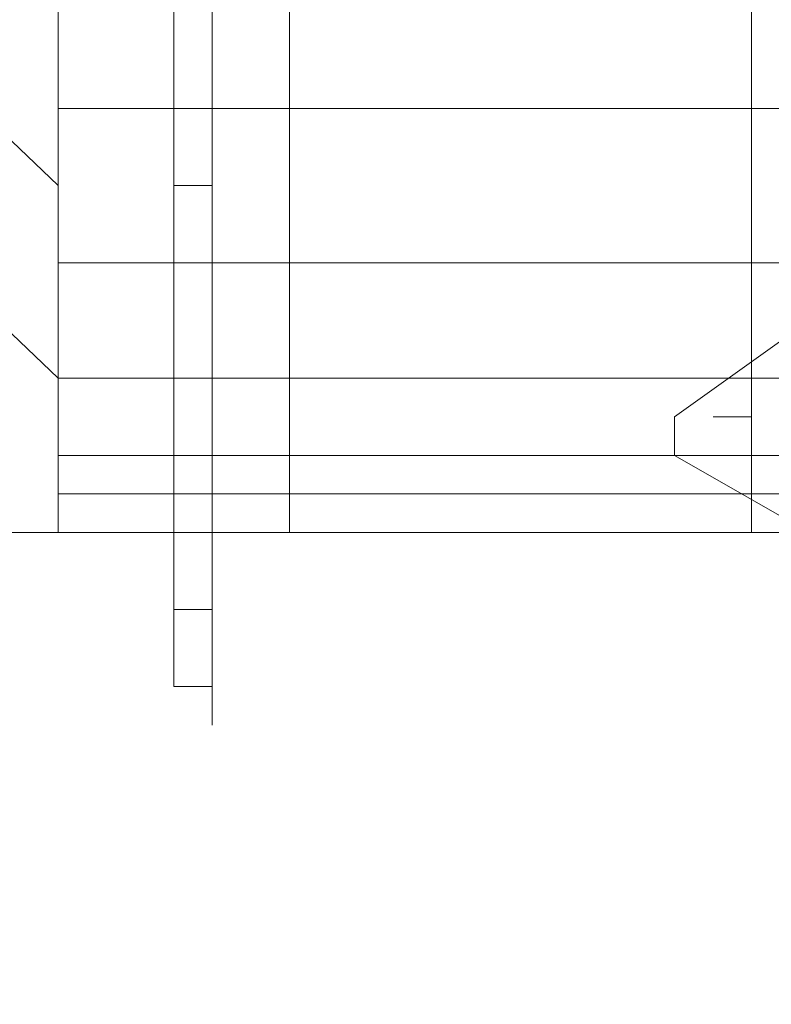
# Model space of a CAD drawing. Header units: inches. Extents: x -79624 to 52587, y -27526 to 10116.
# Tile 17 of 256: x 9591 to 9766, y -15528 to -15298. Entities that reach past the tile are written whole.
import ezdxf

# ---------------------------------------------------------------- set-up
doc = ezdxf.new("R2010")
doc.units = ezdxf.units.IN
doc.header["$MEASUREMENT"] = 0
doc.layers.add('- მექანიკური ნაწილი', color=7, linetype='Continuous', lineweight=18)
doc.layers.add('Dimensioning - General', color=7, linetype='Continuous')
doc.styles.add('GENERATED_STYLE_1', font='txt')
doc.dimstyles.new('GENERATED_STYLE__1', dxfattribs={"dimtxt": 100, "dimasz": 76, "dimexe": 0.18, "dimexo": 0.0625, "dimgap": 0, "dimtad": 0, "dimdec": 0, "dimlfac": 0.1, "dimzin": 0, "dimdsep": 46, "dimtxsty": 'GENERATED_STYLE_1', "dimblk": 'ARROWHEAD_5', "dimblk1": 'ARROWHEAD_5', "dimblk2": 'ARROWHEAD_5', "dimcen": 0.09, "dimse1": 1, "dimse2": 1, "dimclrd": 7, "dimclre": 7, "dimclrt": 7, "dimadec": 0, "dimazin": 0, "dimtfac": 1, "dimtdec": 4, "dimtmove": 0, "dimatfit": 3, "dimfxl": 1, "dimtolj": 1, "dimtzin": 0, "dimarcsym": 0})
doc.dimstyles.new('GENERATED_STYLE__2', dxfattribs={"dimtxt": 100, "dimasz": 76, "dimexe": 0.18, "dimexo": 0.0625, "dimgap": 0, "dimtad": 0, "dimtih": 1, "dimtoh": 1, "dimdec": 0, "dimlfac": 0.1, "dimzin": 0, "dimdsep": 46, "dimtxsty": 'GENERATED_STYLE_1', "dimblk": 'ARROWHEAD_5', "dimblk1": 'ARROWHEAD_5', "dimblk2": 'ARROWHEAD_5', "dimcen": 0.09, "dimse1": 1, "dimse2": 1, "dimclrd": 7, "dimclre": 7, "dimclrt": 7, "dimadec": 0, "dimazin": 0, "dimtfac": 1, "dimtdec": 4, "dimtmove": 0, "dimatfit": 3, "dimfxl": 1, "dimtolj": 1, "dimtzin": 0, "dimarcsym": 0})

# ---------------------------------------------------------------- blocks, each defined once
blk = doc.blocks.new('ARROWHEAD_5')
at = {"linetype": 'Continuous', "lineweight": 0}
blk.add_hatch(color=0, dxfattribs=at).paths.add_polyline_path([(-1, 0.2679), (0, 0), (-1, -0.2679)])
at = {"color": 0, "linetype": 'Continuous', "lineweight": 0}
blk.add_line((0, 0), (-1, 0), dxfattribs=at)
blk = doc.blocks.new('*D249')
at = {"layer": 'Defpoints', "color": 0, "linetype": 'Continuous', "transparency": 16777216}
for p in [(358.56, 209.2), (25258.56, 209.2), (1258.56, -26125.72)]:
    blk.add_point(p, dxfattribs=at)
at = {"layer": 'Dimensioning - General', "color": 7, "linetype": 'Continuous', "lineweight": -2, "transparency": 16777216}
for p, q in [((358.56, 133.2), (358.56, -12795.72)), ((358.56, -26049.72), (358.56, -13148.1))]:
    blk.add_line(p, q, dxfattribs=at)
at = {"layer": 'Dimensioning - General', "color": 7, "linetype": 'Continuous', "lineweight": -2, "transparency": 16777216, "xscale": 76.00000000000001, "yscale": 76.00000000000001, "zscale": 76.00000000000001}
for p, rotation in [((358.56, 209.2), 90), ((358.56, -26125.72), 270)]:
    blk.add_blockref('ARROWHEAD_5', p, dxfattribs=dict(at, rotation=rotation))
at = {"layer": 'Dimensioning - General', "color": 7, "linetype": 'Continuous', "lineweight": 13, "transparency": 16777216, "insert": (358.56, -12971.91), "char_height": 100, "attachment_point": 5, "rotation": 90, "style": 'GENERATED_STYLE_1'}
blk.add_mtext('\\A1;2633', dxfattribs=at)
blk = doc.blocks.new('*D264')
at = {"layer": 'Defpoints', "color": 0, "linetype": 'Continuous', "transparency": 16777216}
for p in [(7428.97, -14429.12), (51186.63, -26125.72), (51186.63, -26425.72)]:
    blk.add_point(p, dxfattribs=at)
at = {"layer": 'Dimensioning - General', "color": 7, "linetype": 'Continuous', "lineweight": -2, "transparency": 16777216}
for p, q in [((7504.97, -26425.72), (29120.84, -26425.72)), ((51110.63, -26425.72), (29468.46, -26425.72))]:
    blk.add_line(p, q, dxfattribs=at)
at = {"layer": 'Dimensioning - General', "color": 7, "linetype": 'Continuous', "lineweight": -2, "transparency": 16777216, "xscale": 76.00000000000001, "yscale": 76.00000000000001, "zscale": 76.00000000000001, "rotation": 180}
blk.add_blockref('ARROWHEAD_5', (7428.97, -26425.72), dxfattribs=at)
at = {"layer": 'Dimensioning - General', "color": 7, "linetype": 'Continuous', "lineweight": -2, "transparency": 16777216, "xscale": 76.00000000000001, "yscale": 76.00000000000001, "zscale": 76.00000000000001}
blk.add_blockref('ARROWHEAD_5', (51186.63, -26425.72), dxfattribs=at)
at = {"layer": 'Dimensioning - General', "color": 7, "linetype": 'Continuous', "lineweight": 13, "transparency": 16777216, "insert": (29294.65, -26425.72), "char_height": 100, "attachment_point": 5, "style": 'GENERATED_STYLE_1'}
blk.add_mtext('\\A1;4376', dxfattribs=at)
blk = doc.blocks.new('*D276')
at = {"layer": 'Defpoints', "color": 0, "linetype": 'Continuous', "transparency": 16777216}
for p in [(7428.97, -14429.12), (51786.63, -14429.12), (4328.73, -18360.58)]:
    blk.add_point(p, dxfattribs=at)
at = {"layer": 'Dimensioning - General', "color": 7, "linetype": 'Continuous', "lineweight": -2, "transparency": 16777216}
for p, q in [((51786.63, -14505.12), (51786.63, -16274.38)), ((51786.63, -18284.58), (51786.63, -16531.53))]:
    blk.add_line(p, q, dxfattribs=at)
at = {"layer": 'Dimensioning - General', "color": 7, "linetype": 'Continuous', "lineweight": -2, "transparency": 16777216, "xscale": 76.00000000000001, "yscale": 76.00000000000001, "zscale": 76.00000000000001}
for p, rotation in [((51786.63, -14429.12), 90), ((51786.63, -18360.58), 270)]:
    blk.add_blockref('ARROWHEAD_5', p, dxfattribs=dict(at, rotation=rotation))
at = {"layer": 'Dimensioning - General', "color": 7, "linetype": 'Continuous', "lineweight": 13, "transparency": 16777216, "insert": (51786.63, -16402.95), "char_height": 100, "attachment_point": 5, "rotation": 90, "style": 'GENERATED_STYLE_1'}
blk.add_mtext('\\A1;393', dxfattribs=at)

msp = doc.modelspace()

# ---------------------------------------------------------------- linework, layer by layer
at = {"layer": '- მექანიკური ნაწილი', "color": 1, "lineweight": 0}
for points in [[(9600.22378, -15381.97854), (9393.63714, -15184.37392), (9133.15833, -14914.91309)], [(9600.22378, -15337.0684), (9393.63714, -15139.46378), (9169.08644, -14914.91309)]]:
    msp.add_lwpolyline(points, dxfattribs=at)
at = {"layer": '- მექანიკური ნაწილი', "color": 244, "lineweight": 0, "true_color": 0x991b1e}
msp.add_lwpolyline([(9600.22378, -15417.90665), (9600.22378, -14968.80526), (9393.63714, -14968.80526), (9393.63714, -15417.90665)], close=True, dxfattribs=at)
at = {"layer": '- მექანიკური ნაწილი', "color": 7, "lineweight": 0}
for points in [[(9600.22378, -15274.1942), (9600.22378, -15319.10434), (9636.15189, -15319.10434), (9600.22378, -15319.10434), (9600.22378, -15274.1942)], [(10282.8579, -15399.94259), (9779.86434, -15399.94259), (9779.86434, -15381.97854), (9636.15189, -15381.97854), (9636.15189, -15337.0684), (9636.15189, -15381.97854), (9636.15189, -15337.0684), (9636.15189, -15381.97854), (9636.15189, -15355.03245), (9600.22378, -15355.03245), (9600.22378, -15319.10434), (9636.15189, -15319.10434), (9636.15189, -15355.03245), (9600.22378, -15355.03245), (9636.15189, -15355.03245), (9636.15189, -15319.10434), (9636.15189, -15355.03245), (9636.15189, -15319.10434), (9779.86434, -15319.10434), (9779.86434, -15355.03245), (9636.15189, -15355.03245), (9636.15189, -15319.10434), (9779.86434, -15319.10434), (9779.86434, -15274.1942)], [(9636.15189, -15274.1942), (9636.15189, -15319.10434), (9600.22378, -15319.10434), (9600.22378, -15355.03245), (9600.22378, -15381.97854), (9636.15189, -15381.97854), (9600.22378, -15381.97854), (9600.22378, -15399.94259), (9636.15189, -15399.94259), (9636.15189, -15381.97854), (9779.86434, -15381.97854), (9779.86434, -15399.94259), (9636.15189, -15399.94259), (9779.86434, -15399.94259), (9779.86434, -15408.92462), (9779.86434, -15417.90665), (9779.86434, -15408.92462), (9779.86434, -15399.94259), (9779.86434, -15408.92462), (9779.86434, -15417.90665), (9779.86434, -15408.92462), (9779.86434, -15399.94259), (9779.86434, -15408.92462), (10282.8579, -15408.92462)], [(9779.86434, -15355.03245), (9636.15189, -15355.03245), (9636.15189, -15381.97854), (9636.15189, -15417.90665), (9636.15189, -15381.97854), (9636.15189, -15355.03245), (9636.15189, -15381.97854), (9636.15189, -15417.90665), (9636.15189, -15381.97854), (9636.15189, -15355.03245), (9636.15189, -15381.97854), (9600.22378, -15381.97854), (9600.22378, -15355.03245), (9636.15189, -15355.03245), (9636.15189, -15319.10434), (9636.15189, -15274.1942), (9636.15189, -15319.10434), (9636.15189, -15274.1942), (9636.15189, -15319.10434), (9636.15189, -15355.03245), (9636.15189, -15319.10434), (9636.15189, -15355.03245), (9636.15189, -15319.10434), (9636.15189, -15274.1942)], [(9627.16986, -15274.1942), (9627.16986, -15319.10434), (9627.16986, -15355.03245), (9627.16986, -15381.97854), (9627.16986, -15408.92462), (9627.16986, -15417.90665), (9627.16986, -15408.92462), (9627.16986, -15381.97854), (9627.16986, -15355.03245), (9627.16986, -15319.10434), (9627.16986, -15274.1942)], [(9636.15189, -15274.1942), (9636.15189, -15319.10434), (9779.86434, -15319.10434)], [(9636.15189, -15274.1942), (9636.15189, -15319.10434), (9636.15189, -15274.1942), (9636.15189, -15319.10434), (9779.86434, -15319.10434), (9779.86434, -15355.03245), (9636.15189, -15355.03245), (9636.15189, -15381.97854), (9779.86434, -15381.97854), (9779.86434, -15337.0684), (9779.86434, -15381.97854), (9779.86434, -15337.0684), (9779.86434, -15381.97854), (10282.8579, -15381.97854)], [(9627.16986, -15292.15826), (9627.16986, -15337.0684)], [(9636.15189, -15337.0684), (9636.15189, -15292.15826), (9627.16986, -15292.15826)], [(9627.16986, -15337.0684), (9627.16986, -15292.15826)], [(9636.15189, -15292.15826), (9636.15189, -15337.0684), (9627.16986, -15337.0684)], [(9627.16986, -15292.15826), (9627.16986, -15337.0684)], [(9627.16986, -15337.0684), (9627.16986, -15292.15826)], [(9636.15189, -15292.15826), (9636.15189, -15337.0684)], [(9636.15189, -15337.0684), (9636.15189, -15292.15826)], [(9636.15189, -15292.15826), (9636.15189, -15337.0684), (9636.15189, -15292.15826)], [(9636.15189, -15337.0684), (9636.15189, -15292.15826), (9636.15189, -15337.0684)], [(9636.15189, -15292.15826), (9636.15189, -15337.0684)], [(9636.15189, -15337.0684), (9636.15189, -15292.15826)], [(9636.15189, -15292.15826), (9636.15189, -15337.0684)], [(9636.15189, -15337.0684), (9636.15189, -15292.15826)], [(9627.16986, -15337.0684), (9636.15189, -15337.0684)], [(9627.16986, -15337.0684), (9627.16986, -15381.97854)], [(9636.15189, -15381.97854), (9636.15189, -15337.0684), (9627.16986, -15337.0684)], [(9627.16986, -15381.97854), (9627.16986, -15337.0684)], [(9636.15189, -15337.0684), (9636.15189, -15381.97854), (9627.16986, -15381.97854)], [(9627.16986, -15337.0684), (9636.15189, -15337.0684)], [(9627.16986, -15337.0684), (9627.16986, -15381.97854)], [(9627.16986, -15381.97854), (9627.16986, -15337.0684)], [(9636.15189, -15337.0684), (9636.15189, -15381.97854)], [(9636.15189, -15381.97854), (9636.15189, -15337.0684)], [(9636.15189, -15337.0684), (9636.15189, -15337.0684)], [(9636.15189, -15337.0684), (9636.15189, -15381.97854), (9636.15189, -15337.0684)], [(9636.15189, -15381.97854), (9636.15189, -15337.0684), (9636.15189, -15381.97854)], [(9636.15189, -15337.0684), (9636.15189, -15337.0684)], [(9636.15189, -15355.03245), (9636.15189, -15381.97854), (9636.15189, -15408.92462)], [(9636.15189, -15355.03245), (9636.15189, -15381.97854), (9636.15189, -15408.92462)], [(9779.86434, -15381.97854), (9636.15189, -15381.97854), (9636.15189, -15355.03245), (9779.86434, -15355.03245)], [(9636.15189, -15364.01448), (9636.15189, -15364.01448)], [(9636.15189, -15364.01448), (9636.15189, -15364.01448)], [(9636.15189, -15364.01448), (9636.15189, -15364.01448)], [(9636.15189, -15364.01448), (9636.15189, -15364.01448)], [(9636.15189, -15364.01448), (9636.15189, -15372.99651)], [(9636.15189, -15372.99651), (9636.15189, -15364.01448)], [(9636.15189, -15364.01448), (9636.15189, -15364.01448)], [(9636.15189, -15364.01448), (9636.15189, -15372.99651)], [(9636.15189, -15372.99651), (9636.15189, -15364.01448)], [(9636.15189, -15364.01448), (9636.15189, -15364.01448)], [(9636.15189, -15372.99651), (9636.15189, -15372.99651)], [(9636.15189, -15372.99651), (9636.15189, -15372.99651)], [(9636.15189, -15372.99651), (9636.15189, -15372.99651)], [(9636.15189, -15372.99651), (9636.15189, -15372.99651)], [(9779.86434, -15408.92462), (9636.15189, -15408.92462), (9636.15189, -15399.94259), (9636.15189, -15381.97854), (9636.15189, -15399.94259), (9636.15189, -15381.97854), (9636.15189, -15399.94259), (9636.15189, -15381.97854), (9600.22378, -15381.97854), (9600.22378, -15399.94259), (9600.22378, -15408.92462), (9636.15189, -15408.92462), (9636.15189, -15399.94259), (9600.22378, -15399.94259), (9636.15189, -15399.94259), (9636.15189, -15381.97854), (9627.16986, -15381.97854), (9627.16986, -15408.92462), (9636.15189, -15408.92462), (9636.15189, -15435.8707), (9627.16986, -15435.8707), (9627.16986, -15408.92462), (9627.16986, -15399.94259), (9627.16986, -15408.92462), (9627.16986, -15435.8707), (9627.16986, -15453.83476), (9636.15189, -15453.83476), (9636.15189, -15435.8707), (9627.16986, -15435.8707), (9627.16986, -15408.92462), (9636.15189, -15408.92462), (9636.15189, -15381.97854), (9636.15189, -15399.94259), (9779.86434, -15399.94259)], [(9636.15189, -15408.92462), (9636.15189, -15381.97854), (9627.16986, -15381.97854)], [(9627.16986, -15408.92462), (9627.16986, -15381.97854)], [(9627.16986, -15381.97854), (9636.15189, -15381.97854)], [(9627.16986, -15381.97854), (9627.16986, -15399.94259)], [(9627.16986, -15399.94259), (9627.16986, -15381.97854)], [(9636.15189, -15381.97854), (9636.15189, -15399.94259)], [(9636.15189, -15399.94259), (9636.15189, -15381.97854)], [(9636.15189, -15381.97854), (9636.15189, -15381.97854)], [(9636.15189, -15381.97854), (9636.15189, -15417.90665), (9636.15189, -15381.97854)], [(9636.15189, -15417.90665), (9636.15189, -15381.97854), (9636.15189, -15417.90665)], [(9636.15189, -15381.97854), (9636.15189, -15381.97854)], [(9761.90028, -15390.96057), (9752.91825, -15390.96057), (9761.90028, -15390.96057)], [(9752.91825, -15390.96057), (9752.91825, -15390.96057)], [(9761.90028, -15390.96057), (9752.91825, -15390.96057), (9761.90028, -15390.96057)], [(9752.91825, -15390.96057), (9752.91825, -15390.96057)], [(9636.15189, -15399.94259), (9636.15189, -15408.92462)], [(9636.15189, -15408.92462), (9636.15189, -15399.94259)], [(9636.15189, -15399.94259), (9636.15189, -15408.92462)], [(9636.15189, -15408.92462), (9636.15189, -15399.94259)], [(10282.8579, -15408.92462), (9779.86434, -15408.92462), (9779.86434, -15417.90665), (9636.15189, -15417.90665), (9636.15189, -15408.92462), (9779.86434, -15408.92462), (9779.86434, -15399.94259), (10282.8579, -15399.94259)], [(9600.22378, -15408.92462), (9600.22378, -15417.90665)], [(9636.15189, -15417.90665), (9636.15189, -15408.92462), (9600.22378, -15408.92462)], [(9600.22378, -15417.90665), (9600.22378, -15408.92462)], [(9636.15189, -15408.92462), (9636.15189, -15417.90665), (9600.22378, -15417.90665)], [(9600.22378, -15408.92462), (9636.15189, -15408.92462)], [(9627.16986, -15408.92462), (9627.16986, -15435.8707)], [(9636.15189, -15435.8707), (9636.15189, -15408.92462), (9627.16986, -15408.92462)], [(9627.16986, -15408.92462), (9636.15189, -15408.92462)], [(9636.15189, -15408.92462), (9636.15189, -15435.8707)], [(9636.15189, -15408.92462), (9636.15189, -15417.90665)], [(9636.15189, -15417.90665), (9636.15189, -15408.92462)], [(9636.15189, -15435.8707), (9636.15189, -15408.92462)], [(9636.15189, -15408.92462), (9636.15189, -15417.90665)], [(9636.15189, -15417.90665), (9636.15189, -15408.92462)], [(10282.8579, -15408.92462), (9779.86434, -15408.92462), (9779.86434, -15417.90665), (9788.84636, -15417.90665), (9788.84636, -15408.92462), (9779.86434, -15408.92462), (9779.86434, -15417.90665), (9636.15189, -15417.90665), (9636.15189, -15408.92462), (9779.86434, -15408.92462), (9788.84636, -15408.92462), (9788.84636, -15417.90665)], [(9600.22378, -15417.90665), (9636.15189, -15417.90665)], [(9627.16986, -15417.90665), (9627.16986, -15417.90665)], [(9627.16986, -15417.90665), (9627.16986, -15417.90665)], [(9636.15189, -15417.90665), (9636.15189, -15417.90665)], [(9636.15189, -15426.88868), (9636.15189, -15417.90665)], [(9636.15189, -15417.90665), (9636.15189, -15417.90665)], [(9636.15189, -15417.90665), (9636.15189, -15426.88868)], [(9636.15189, -15417.90665), (9636.15189, -15417.90665)], [(9636.15189, -15417.90665), (9636.15189, -15435.8707), (9636.15189, -15417.90665)], [(9636.15189, -15435.8707), (9636.15189, -15417.90665), (9636.15189, -15435.8707)], [(9636.15189, -15417.90665), (9636.15189, -15417.90665)], [(9636.15189, -15417.90665), (9636.15189, -15435.8707)], [(9636.15189, -15435.8707), (9636.15189, -15417.90665)], [(9636.15189, -15417.90665), (9636.15189, -15435.8707)], [(9636.15189, -15435.8707), (9636.15189, -15417.90665)], [(9627.16986, -15426.88868), (9627.16986, -15426.88868)], [(9627.16986, -15426.88868), (9627.16986, -15426.88868)], [(9636.15189, -15426.88868), (9636.15189, -15426.88868)], [(9636.15189, -15426.88868), (9636.15189, -15426.88868)], [(9636.15189, -15426.88868), (9636.15189, -15426.88868)], [(9636.15189, -15426.88868), (9636.15189, -15435.8707)], [(9636.15189, -15435.8707), (9636.15189, -15426.88868)], [(9636.15189, -15426.88868), (9636.15189, -15426.88868)], [(9636.15189, -15426.88868), (9636.15189, -15435.8707)], [(9636.15189, -15435.8707), (9636.15189, -15426.88868)], [(9636.15189, -15426.88868), (9636.15189, -15426.88868)], [(9636.15189, -15426.88868), (9636.15189, -15435.8707)], [(9636.15189, -15435.8707), (9636.15189, -15426.88868)], [(9636.15189, -15426.88868), (9636.15189, -15426.88868)], [(9636.15189, -15426.88868), (9636.15189, -15435.8707)], [(9636.15189, -15435.8707), (9636.15189, -15426.88868)], [(9636.15189, -15426.88868), (9636.15189, -15426.88868)], [(9627.16986, -15435.8707), (9636.15189, -15435.8707)], [(9627.16986, -15435.8707), (9627.16986, -15453.83476)], [(9636.15189, -15453.83476), (9636.15189, -15435.8707), (9627.16986, -15435.8707)], [(9636.15189, -15435.8707), (9636.15189, -15453.83476)], [(9636.15189, -15453.83476), (9636.15189, -15435.8707)], [(9636.15189, -15435.8707), (9636.15189, -15435.8707)], [(9636.15189, -15435.8707), (9636.15189, -15453.83476), (9636.15189, -15435.8707)], [(9636.15189, -15453.83476), (9636.15189, -15435.8707), (9636.15189, -15453.83476)], [(9636.15189, -15435.8707), (9636.15189, -15435.8707)], [(9636.15189, -15435.8707), (9636.15189, -15453.83476)], [(9636.15189, -15453.83476), (9636.15189, -15435.8707)], [(9636.15189, -15435.8707), (9636.15189, -15453.83476)], [(9636.15189, -15453.83476), (9636.15189, -15435.8707)], [(9636.15189, -15435.8707), (9636.15189, -15435.8707)], [(9636.15189, -15435.8707), (9636.15189, -15435.8707)], [(9636.15189, -15435.8707), (9636.15189, -15435.8707)], [(9636.15189, -15435.8707), (9636.15189, -15435.8707)], [(9627.16986, -15453.83476), (9636.15189, -15453.83476)], [(9627.16986, -15453.83476), (9627.16986, -15453.83476)], [(9636.15189, -15453.83476), (9627.16986, -15453.83476), (9636.15189, -15453.83476)], [(9627.16986, -15453.83476), (9627.16986, -15453.83476)], [(9636.15189, -15453.83476), (9627.16986, -15453.83476), (9636.15189, -15453.83476)], [(9627.16986, -15453.83476), (9627.16986, -15453.83476)], [(9627.16986, -15453.83476), (9627.16986, -15453.83476)], [(9636.15189, -15453.83476), (9636.15189, -15453.83476)], [(9636.15189, -15453.83476), (9636.15189, -15453.83476)], [(9636.15189, -15453.83476), (9636.15189, -15453.83476)], [(9636.15189, -15453.83476), (9636.15189, -15462.81679), (9636.15189, -15453.83476)], [(9636.15189, -15462.81679), (9636.15189, -15453.83476), (9636.15189, -15462.81679)], [(9636.15189, -15453.83476), (9636.15189, -15453.83476)], [(9636.15189, -15453.83476), (9636.15189, -15462.81679)], [(9636.15189, -15462.81679), (9636.15189, -15453.83476)], [(9636.15189, -15453.83476), (9636.15189, -15462.81679)], [(9636.15189, -15462.81679), (9636.15189, -15453.83476)], [(9636.15189, -15462.81679), (9636.15189, -15462.81679)]]:
    msp.add_lwpolyline(points, dxfattribs=at)
at = {"layer": '- მექანიკური ნაწილი', "color": 8, "lineweight": 0, "true_color": 0x767676}
for points in [[(9654.11595, -15319.10434), (9654.11595, -15274.1942), (9761.90028, -15274.1942), (9761.90028, -15319.10434)], [(9654.11595, -15274.1942), (9654.11595, -15319.10434), (9761.90028, -15319.10434), (9761.90028, -15274.1942)], [(9654.11595, -15355.03245), (9654.11595, -15319.10434), (9761.90028, -15319.10434), (9761.90028, -15355.03245)], [(9654.11595, -15381.97854), (9654.11595, -15355.03245), (9761.90028, -15355.03245), (9761.90028, -15381.97854)], [(9654.11595, -15355.03245), (9654.11595, -15381.97854), (9761.90028, -15381.97854), (9761.90028, -15355.03245)], [(9654.11595, -15399.94259), (9654.11595, -15381.97854), (9761.90028, -15381.97854), (9761.90028, -15399.94259)], [(9654.11595, -15408.92462), (9654.11595, -15399.94259), (9761.90028, -15399.94259), (9761.90028, -15408.92462)], [(9654.11595, -15408.92462), (9654.11595, -15417.90665), (9761.90028, -15417.90665), (9761.90028, -15408.92462)]]:
    msp.add_lwpolyline(points, close=True, dxfattribs=at)
for points in [[(9654.11595, -15319.10434), (9654.11595, -15355.03245), (9761.90028, -15355.03245)], [(9761.90028, -15319.10434), (9654.11595, -15319.10434)], [(9761.90028, -15355.03245), (9761.90028, -15319.10434)], [(9654.11595, -15381.97854), (9654.11595, -15399.94259), (9761.90028, -15399.94259)], [(9761.90028, -15381.97854), (9654.11595, -15381.97854)], [(9761.90028, -15399.94259), (9761.90028, -15381.97854)], [(9654.11595, -15399.94259), (9654.11595, -15408.92462), (9761.90028, -15408.92462)], [(9761.90028, -15399.94259), (9654.11595, -15399.94259)], [(9761.90028, -15408.92462), (9761.90028, -15399.94259)], [(9654.11595, -15417.90665), (9654.11595, -15408.92462), (9761.90028, -15408.92462)], [(9761.90028, -15408.92462), (9761.90028, -15417.90665)], [(9761.90028, -15417.90665), (9654.11595, -15417.90665)]]:
    msp.add_lwpolyline(points, dxfattribs=at)
at = {"layer": '- მექანიკური ნაწილი', "lineweight": 0}
for points in [[(9806.81042, -15346.05043), (9743.93623, -15390.96057), (9806.81042, -15346.05043)], [(9743.93623, -15390.96057), (9743.93623, -15399.94259), (9743.93623, -15390.96057)], [(9743.93623, -15390.96057), (9743.93623, -15390.96057)], [(9743.93623, -15399.94259), (9806.81042, -15435.8707), (9743.93623, -15399.94259)]]:
    msp.add_lwpolyline(points, dxfattribs=at)
at = {"layer": '- მექანიკური ნაწილი', "color": 7, "lineweight": 0}
for points in [[(9636.15189, -15364.01448), (9636.15189, -15372.99651)], [(9636.15189, -15364.01448), (9636.15189, -15372.99651)], [(9636.15189, -15408.92462), (9636.15189, -15399.94259), (9600.22378, -15399.94259), (9600.22378, -15408.92462)], [(9636.15189, -15408.92462), (9636.15189, -15399.94259), (9779.86434, -15399.94259), (9779.86434, -15408.92462)], [(9636.15189, -15399.94259), (9636.15189, -15408.92462), (9636.15189, -15417.90665), (9636.15189, -15408.92462)], [(9627.16986, -15426.88868), (9627.16986, -15417.90665)], [(9627.16986, -15426.88868), (9627.16986, -15417.90665)], [(9636.15189, -15426.88868), (9636.15189, -15417.90665)], [(9627.16986, -15435.8707), (9627.16986, -15453.83476)]]:
    msp.add_lwpolyline(points, close=True, dxfattribs=at)

# ---------------------------------------------------------------- dimensions: what is measured, and where the dimension line sits
at = {"layer": 'Dimensioning - General', "color": 7, "linetype": 'Continuous', "lineweight": 13}
for base, p1, p2, picture, middle in [((358.55594, 209.20337), (1258.55593, -26125.72241), (25258.55593, 209.20337), '*D249', (358.55594, -12971.91402)), ((51786.62821, -14429.12325), (4328.72843, -18360.58402), (7428.96845, -14429.12325), '*D276', (51786.62821, -16402.95414))]:
    dim = msp.add_linear_dim(base=base, p1=p1, p2=p2, angle=90, dimstyle='GENERATED_STYLE__1', dxfattribs=at)
    dim.commit()
    dim.dimension.update_dxf_attribs({"geometry": picture, "text_midpoint": middle, "dimtype": 160, "text_rotation": 90})
dim = msp.add_linear_dim(base=(51186.62821, -26425.72242), p1=(7428.96845, -14429.12325), p2=(51186.62821, -26125.72241), dimstyle='GENERATED_STYLE__2', dxfattribs=at)
dim.commit()
dim.dimension.update_dxf_attribs({"geometry": '*D264', "text_midpoint": (29294.65282, -26425.72242), "dimtype": 160})

doc.saveas('drawing.dxf')
